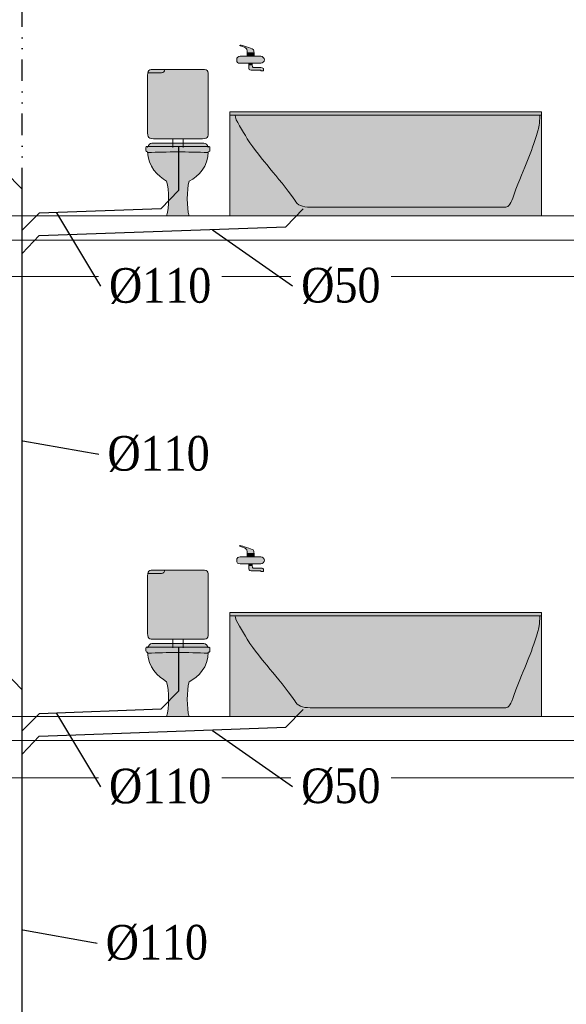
# Model space of a CAD drawing. Header units: millimetres. Extents: x 4585 to 417032, y -23455 to 16738.
# Tile 24 of 31: x 215571 to 218728, y -13395 to -7711. Entities that reach past the tile are written whole.
import ezdxf
from ezdxf import colors
from ezdxf.entities.mleader import LeaderData, LeaderLine
from ezdxf.math import Vec2, Vec3

# ---------------------------------------------------------------- set-up
doc = ezdxf.new("R2010")
doc.units = ezdxf.units.MM
doc.header["$LTSCALE"] = 100
doc.linetypes.add('DIVIDE2', pattern=[0.625, 0.25, -0.125, 0, -0.125, 0, -0.125])
for name, color, linetype, lineweight, true_color in [('IS_Działka kanalizacji sanitarnej grawitacyjnej', 7, 'Continuous', 30, 0x800000), ('IS_Działka wentylacji kanalizacji', 7, 'DIVIDE2', 30, 0xff8000), ('IS_Odbiornik2', 7, 'Continuous', 5, 0x000000), ('IS_Ustęp', 7, 'Continuous', 5, 0x000000), ('IS_Wanna', 7, 'Continuous', 5, 0x000000)]:
    doc.layers.add(name, color=color, linetype=linetype, lineweight=lineweight, true_color=true_color)
doc.layers.add('Konstrukcja', color=253, linetype='Continuous', lineweight=5)
doc.layers.add('RR_IWK_opisy', color=7, linetype='Continuous', lineweight=0)
doc.layers.add('RR_rzutnia', color=21, linetype='Continuous', plot=False)
doc.styles.add('Garamond', font='GARA.TTF')

# ---------------------------------------------------------------- blocks, each defined once
blk = doc.blocks.new('16_TypRysWodKan_BateriaCzerpalna_00000000-0000-0000-0000-000000000000_Normal')
at = {"layer": 'IS_Odbiornik2', "lineweight": 50, "true_color": 0xffffff, "transparency": 33554687}
h = blk.add_hatch(color=7, dxfattribs=at)
edge = h.paths.add_edge_path(flags=0)
edge.add_spline(control_points=[(-0.01977, 0.03), (0.00023, 0.03), (0.00023, 0.03), (0.02023, 0.03), (0.02023, 0.05), (0.02023, 0.05), (0.02523, 0.055), (0.03023, 0.06), (0.04023, 0.065), (0.06023, 0.07), (0.06523, 0.07), (0.06523, 0.075), (0.06023, 0.075), (0.05023, 0.075), (-0.00477, 0.055), (-0.01477, 0.05), (-0.01977, 0.045), (-0.01977, 0.04), (-0.01977, 0.03)], knot_values=[-6, -6, -6, -6, -5, -5, -5, -4, -4, -4, -3, -3, -3, -2, -2, -2, -1, -1, -1, 0, 0, 0, 0], weights=[1, 1, 1, 1, 1, 1, 1, 1, 1, 1, 1, 1, 1, 1, 1, 1, 1, 1, 1], degree=3, periodic=0)
h = blk.add_hatch(color=7, dxfattribs=at)
edge = h.paths.add_edge_path(flags=0)
edge.add_spline(control_points=[(-0.07977, -0.01), (-0.07977, -0.02), (-0.06977, -0.03), (-0.05977, -0.03), (-0.02977, -0.03), (0.03023, -0.03), (0.06023, -0.03), (0.07523, -0.03), (0.08023, -0.025), (0.08023, -0.01), (0.08023, 0.005), (0.07023, 0.01), (0.06023, 0.01), (0.02523, 0.01), (-0.02477, 0.01), (-0.05977, 0.01), (-0.06977, 0.01), (-0.07977, 0), (-0.07977, -0.01)], knot_values=[-6, -6, -6, -6, -5, -5, -5, -4, -4, -4, -3, -3, -3, -2, -2, -2, -1, -1, -1, 0, 0, 0, 0], weights=[1, 1, 1, 1, 1, 1, 1, 1, 1, 1, 1, 1, 1, 1, 1, 1, 1, 1, 1], degree=3, periodic=0)
for points in [[(-0.01977, 0.01), (0.02023, 0.01), (0.02023, 0.03), (-0.01977, 0.03)], [(0.01023, -0.03), (-0.00977, -0.03), (-0.00977, -0.04), (0.01023, -0.04)]]:
    blk.add_hatch(color=7, dxfattribs=at).paths.add_polyline_path(points)
h = blk.add_hatch(color=7, dxfattribs=at)
edge = h.paths.add_edge_path(flags=0)
edge.add_spline(control_points=[(0.01023, -0.04), (0.00023, -0.04), (0.00023, -0.04), (-0.00977, -0.04), (-0.00977, -0.05), (-0.00977, -0.055), (-0.01477, -0.055), (-0.02977, -0.055), (-0.01477, -0.055), (-0.05977, -0.055), (-0.06977, -0.055), (-0.07477, -0.06), (-0.07477, -0.065), (-0.07477, -0.07), (-0.07477, -0.07), (-0.07477, -0.075), (-0.06977, -0.075), (-0.06477, -0.075), (-0.05977, -0.075), (-0.05977, -0.07), (-0.05977, -0.07), (-0.05477, -0.07), (0.01023, -0.07), (-0.04977, -0.07), (-0.00977, -0.07), (0.00023, -0.07), (0.01023, -0.07), (0.01023, -0.06), (0.01023, -0.05), (0.01023, -0.05), (0.01023, -0.04)], knot_values=[-10, -10, -10, -10, -9, -9, -9, -8, -8, -8, -7, -7, -7, -6, -6, -6, -5, -5, -5, -4, -4, -4, -3, -3, -3, -2, -2, -2, -1, -1, -1, 0, 0, 0, 0], weights=[1, 1, 1, 1, 1, 1, 1, 1, 1, 1, 1, 1, 1, 1, 1, 1, 1, 1, 1, 1, 1, 1, 1, 1, 1, 1, 1, 1, 1, 1, 1], degree=3, periodic=0)
at = {"layer": 'IS_Odbiornik2', "lineweight": -2}
for points in [[(-0.01977, 0.01), (-0.01977, 0.03), (0.02023, 0.03), (0.02023, 0.01)], [(0.01023, -0.03), (0.01023, -0.04), (-0.00977, -0.04), (-0.00977, -0.03)]]:
    blk.add_lwpolyline(points, close=True, dxfattribs=at)
for points, knots in [([(-0.01977, 0.03), (-0.01977, 0.04), (-0.01977, 0.045), (-0.01477, 0.05), (-0.00477, 0.055), (0.05023, 0.075), (0.06023, 0.075), (0.06523, 0.075), (0.06523, 0.07), (0.06023, 0.07), (0.04023, 0.065), (0.03023, 0.06), (0.02523, 0.055), (0.02023, 0.05), (0.02023, 0.05), (0.02023, 0.03)], [0, 0, 0, 0, 1, 1, 1, 2, 2, 2, 3, 3, 3, 4, 4, 4, 5, 5, 5, 5]), ([(-0.07977, -0.01), (-0.07977, 0), (-0.06977, 0.01), (-0.05977, 0.01), (-0.02477, 0.01), (0.02523, 0.01), (0.06023, 0.01), (0.07023, 0.01), (0.08023, 0.005), (0.08023, -0.01), (0.08023, -0.025), (0.07523, -0.03), (0.06023, -0.03), (0.03023, -0.03), (-0.02977, -0.03), (-0.05977, -0.03), (-0.06977, -0.03), (-0.07977, -0.02), (-0.07977, -0.01)], [0, 0, 0, 0, 1, 1, 1, 2, 2, 2, 3, 3, 3, 4, 4, 4, 5, 5, 5, 6, 6, 6, 6]), ([(0.01023, -0.04), (0.01023, -0.05), (0.01023, -0.05), (0.01023, -0.06), (0.01023, -0.07), (0.00023, -0.07), (-0.00977, -0.07), (-0.04977, -0.07), (0.01023, -0.07), (-0.05477, -0.07), (-0.05977, -0.07), (-0.05977, -0.07), (-0.05977, -0.075), (-0.06477, -0.075), (-0.06977, -0.075), (-0.07477, -0.075), (-0.07477, -0.07), (-0.07477, -0.07), (-0.07477, -0.065), (-0.07477, -0.06), (-0.06977, -0.055), (-0.05977, -0.055), (-0.01477, -0.055), (-0.02977, -0.055), (-0.01477, -0.055), (-0.00977, -0.055), (-0.00977, -0.05), (-0.00977, -0.04)], [0, 0, 0, 0, 1, 1, 1, 2, 2, 2, 3, 3, 3, 4, 4, 4, 5, 5, 5, 6, 6, 6, 7, 7, 7, 8, 8, 8, 9, 9, 9, 9])]:
    blk.add_open_spline(points, degree=3, knots=knots, dxfattribs=at)
blk = doc.blocks.new('16_TypRysWodKan_Wanna_00000000-0000-0000-0000-000000000000_Normal')
at = {"layer": 'IS_Wanna', "lineweight": 50, "true_color": 0xffffff, "transparency": 33554687}
blk.add_hatch(color=7, dxfattribs=at).paths.add_polyline_path([(-0.9, 0.3), (-0.9, -0.3), (0.9, -0.3), (0.9, 0.3)])
at = {"layer": 'IS_Wanna', "lineweight": -2}
blk.add_lwpolyline([(-0.9, 0.3), (0.9, 0.3), (0.9, -0.3), (-0.9, -0.3)], close=True, dxfattribs=at)
blk.add_polyline3d([(-0.9, 0.28, 0), (0.9, 0.28, 0)], dxfattribs=at)
blk.add_open_spline([(0.87, 0.28), (0.87, 0.255), (0.825, 0.19), (0.8, 0.145), (0.715, 0.015), (0.625, -0.065), (0.525, -0.21), (0.51, -0.24), (0.48, -0.25), (0.435, -0.25), (-0.025, -0.25), (-0.01, -0.25), (-0.695, -0.25), (-0.71, -0.25), (-0.725, -0.23), (-0.74, -0.18), (-0.81, 0.005), (-0.835, 0.045), (-0.88, 0.19), (-0.885, 0.205), (-0.89, 0.235), (-0.89, 0.28)], degree=3, knots=[0, 0, 0, 0, 1, 1, 1, 2, 2, 2, 3, 3, 3, 4, 4, 4, 5, 5, 5, 6, 6, 6, 7, 7, 7, 7], dxfattribs=at)
blk = doc.blocks.new('A$C687F7710')
at = {"layer": 'IS_Odbiornik2', "xscale": -999.9999999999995, "yscale": 1000, "zscale": 1000}
blk.add_blockref('16_TypRysWodKan_BateriaCzerpalna_00000000-0000-0000-0000-000000000000_Normal', (-1680, 911), dxfattribs=at)
at = {"layer": 'IS_Wanna', "xscale": -999.9999999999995, "yscale": 1000, "zscale": 1000}
blk.add_blockref('16_TypRysWodKan_Wanna_00000000-0000-0000-0000-000000000000_Normal', (-900, 300), dxfattribs=at)
blk = doc.blocks.new('16_SANInstalationLeafType_MiskaUstStojaca_00000000-0000-0000-0000-000000000000_ExportItemXref')
at = {"layer": 'IS_Ustęp', "lineweight": 50, "true_color": 0xffffff, "transparency": 33554687}
h = blk.add_hatch(color=7, dxfattribs=at)
edge = h.paths.add_edge_path(flags=0)
edge.add_spline(control_points=[(-0.175, 0.19), (-0.185, 0.19), (-0.185, 0.19), (-0.185, 0.175), (-0.185, 0.165), (-0.185, 0.16), (-0.175, 0.16), (-0.175, 0.075), (-0.12, 0.02), (-0.065, -0.01), (-0.05, -0.06), (-0.05, -0.165), (-0.065, -0.21), (-0.03, -0.21), (0.035, -0.21), (0.065, -0.21), (0.05, -0.165), (0.05, -0.06), (0.065, -0.01), (0.115, 0.02), (0.175, 0.075), (0.175, 0.16), (0.185, 0.16), (0.185, 0.165), (0.185, 0.175), (0.185, 0.19), (0.185, 0.19), (0.175, 0.19), (0.05, 0.19), (-0.07, 0.19), (-0.175, 0.19)], knot_values=[0, 0, 0, 0, 1, 1, 1, 2, 2, 2, 3, 3, 3, 4, 4, 4, 5, 5, 5, 6, 6, 6, 7, 7, 7, 8, 8, 8, 9, 9, 9, 10, 10, 10, 10], weights=[1, 1, 1, 1, 1, 1, 1, 1, 1, 1, 1, 1, 1, 1, 1, 1, 1, 1, 1, 1, 1, 1, 1, 1, 1, 1, 1, 1, 1, 1, 1], degree=3, periodic=0)
h = blk.add_hatch(color=7, dxfattribs=at)
edge = h.paths.add_edge_path(flags=0)
edge.add_spline(control_points=[(-0.175, 0.185), (0, 0.185), (0, 0.185), (0.175, 0.185), (0.17, 0.2), (0.16, 0.21), (0.15, 0.21), (-0.025, 0.21), (0.02, 0.21), (-0.15, 0.21), (-0.16, 0.21), (-0.17, 0.2), (-0.175, 0.185)], knot_values=[-4, -4, -4, -4, -3, -3, -3, -2, -2, -2, -1, -1, -1, 0, 0, 0, 0], weights=[1, 1, 1, 1, 1, 1, 1, 1, 1, 1, 1, 1, 1], degree=3, periodic=0)
at = {"layer": 'IS_Ustęp', "lineweight": -2}
for points, knots in [([(-0.175, 0.19), (-0.185, 0.19), (-0.185, 0.19), (-0.185, 0.175), (-0.185, 0.165), (-0.185, 0.16), (-0.175, 0.16), (-0.175, 0.075), (-0.12, 0.02), (-0.065, -0.01), (-0.05, -0.06), (-0.05, -0.165), (-0.065, -0.21), (-0.03, -0.21), (0.035, -0.21), (0.065, -0.21), (0.05, -0.165), (0.05, -0.06), (0.065, -0.01), (0.115, 0.02), (0.175, 0.075), (0.175, 0.16), (0.185, 0.16), (0.185, 0.165), (0.185, 0.175), (0.185, 0.19), (0.185, 0.19), (0.175, 0.19), (0.05, 0.19), (-0.07, 0.19), (-0.175, 0.19)], [0, 0, 0, 0, 1, 1, 1, 2, 2, 2, 3, 3, 3, 4, 4, 4, 5, 5, 5, 6, 6, 6, 7, 7, 7, 8, 8, 8, 9, 9, 9, 10, 10, 10, 10]), ([(-0.175, 0.185), (-0.17, 0.2), (-0.16, 0.21), (-0.15, 0.21), (0.02, 0.21), (-0.025, 0.21), (0.15, 0.21), (0.16, 0.21), (0.17, 0.2), (0.175, 0.185)], [0, 0, 0, 0, 1, 1, 1, 2, 2, 2, 3, 3, 3, 3])]:
    blk.add_open_spline(points, degree=3, knots=knots, dxfattribs=at)
blk.add_open_spline([(-0.175, 0.155), (-0.055, 0.16), (0.06, 0.16), (0.175, 0.155)], degree=3, dxfattribs=at)
blk = doc.blocks.new('16_SANInstalationLeafType_SpluczkaUstepowaWlotSrodekNatynk_00000000-0000-0000-0000-000000000000_ExportItemXref')
at = {"layer": 'IS_Odbiornik2', "lineweight": 50, "true_color": 0xffffff, "transparency": 33554687}
h = blk.add_hatch(color=7, dxfattribs=at)
edge = h.paths.add_edge_path(flags=0)
edge.add_spline(control_points=[(0.125, 0.225), (0.025, 0.225), (-0.075, 0.225), (-0.125, 0.225), (-0.175, 0.225), (-0.175, 0.225), (-0.175, 0.175), (-0.175, 0.075), (-0.175, -0.025), (-0.175, -0.125), (-0.175, -0.175), (-0.175, -0.175), (-0.125, -0.175), (0, -0.175), (0.05, -0.175), (0.125, -0.175), (0.175, -0.175), (0.175, -0.175), (0.175, -0.125), (0.175, 0.025), (0.175, 0.08), (0.175, 0.175), (0.175, 0.225), (0.175, 0.225), (0.125, 0.225)], knot_values=[-8, -8, -8, -8, -7, -7, -7, -6, -6, -6, -5, -5, -5, -4, -4, -4, -3, -3, -3, -2, -2, -2, -1, -1, -1, 0, 0, 0, 0], weights=[1, 1, 1, 1, 1, 1, 1, 1, 1, 1, 1, 1, 1, 1, 1, 1, 1, 1, 1, 1, 1, 1, 1, 1, 1], degree=3, periodic=0)
at = {"layer": 'IS_Odbiornik2', "lineweight": -2, "extrusion": (1, 0, 0)}
for points, elevation in [([(0.225, 0), (0.225, 0), (0.225, 0)], 0.125), ([(-0.175, 0), (-0.225, 0)], -0.03), ([(-0.175, 0), (-0.225, 0)], 0.03)]:
    blk.add_lwpolyline(points, dxfattribs=dict(at, elevation=elevation))
at = {"layer": 'IS_Odbiornik2', "lineweight": -2}
for points, knots in [([(0.125, 0.225), (0.175, 0.225), (0.175, 0.225), (0.175, 0.175), (0.175, 0.08), (0.175, 0.025), (0.175, -0.125), (0.175, -0.175), (0.175, -0.175), (0.125, -0.175), (0.05, -0.175), (0, -0.175), (-0.125, -0.175), (-0.175, -0.175), (-0.175, -0.175), (-0.175, -0.125), (-0.175, -0.025), (-0.175, 0.075), (-0.175, 0.175), (-0.175, 0.225), (-0.175, 0.225), (-0.125, 0.225), (-0.075, 0.225), (0.025, 0.225), (0.125, 0.225)], [0, 0, 0, 0, 1, 1, 1, 2, 2, 2, 3, 3, 3, 4, 4, 4, 5, 5, 5, 6, 6, 6, 7, 7, 7, 8, 8, 8, 8]), ([(0.075, 0.225), (0.075, 0.215), (0.085, 0.205), (0.095, 0.205), (0.145, 0.205), (0.15, 0.205), (0.175, 0.205)], [0, 0, 0, 0, 1, 1, 1, 2, 2, 2, 2])]:
    blk.add_open_spline(points, degree=3, knots=knots, dxfattribs=at)

msp = doc.modelspace()

# ---------------------------------------------------------------- linework, layer by layer
at = {"layer": 'IS_Działka kanalizacji sanitarnej grawitacyjnej'}
for p, q in [((216488.165, -8447.227), (216488.165, -8696.252)), ((215484.749, -8586.276), (215584.753, -8689.807)), ((215584.75, -18269.382), (215584.747, -8689.814)), ((215584.747, -8925.181), (215684.747, -8825.181)), ((215684.689, -8956.944), (215584.753, -9060.542)), ((216488.167, -11337.227), (216488.167, -11586.252)), ((215484.748, -11476.276), (215584.752, -11579.807)), ((215584.748, -11815.181), (215684.748, -11715.181)), ((215684.687, -11846.944), (215584.752, -11950.542))]:
    msp.add_line(p, q, dxfattribs=at)
at = {"layer": 'IS_Działka wentylacji kanalizacji', "ltscale": 5}
msp.add_line((215584.747, -8689.814), (215584.75, -5737.667), dxfattribs=at)
at = {"layer": 'Konstrukcja'}
for p, q in [((182465.945, -8842.667), (245399.945, -8842.641)), ((182460.945, -8982.667), (245399.945, -8982.679)), ((182465.945, -9192.667), (245399.945, -9192.667)), ((182465.945, -11732.667), (245399.945, -11732.641)), ((182460.945, -11872.667), (245399.945, -11872.679)), ((182465.945, -12086.667), (245399.945, -12086.667))]:
    msp.add_line(p, q, dxfattribs=at)

# ---------------------------------------------------------------- block references
at = {"layer": 'IS_Odbiornik2', "xscale": -1000, "yscale": 1000, "zscale": 1000}
for p in [(216485.082, -8222.653), (216485.084, -11112.653)]:
    msp.add_blockref('16_SANInstalationLeafType_SpluczkaUstepowaWlotSrodekNatynk_00000000-0000-0000-0000-000000000000_ExportItemXref', p, dxfattribs=at)

# ---------------------------------------------------------------- next in the draw order: leaders
at = {"layer": 'RR_IWK_opisy'}
ml = msp.add_multileader_mtext('Standard', dxfattribs=at)
ml.set_content('\\fGaramond|b0|i0;%%c50', color=256, style='Garamond')
ml.set_leader_properties()
ml.build(insert=Vec2(0, 0))
ml.multileader.update_dxf_attribs({"has_text_frame": 1, "text_left_attachment_type": 2, "text_right_attachment_type": 2})
ctx = ml.context
ctx.base_point, ctx.char_height, ctx.landing_gap_size, ctx.plane_origin, ctx.plane_x_axis = Vec3(217698.457, -9247.668), 200, 50, Vec3(364580.249, 183598.139), Vec3(-1, 0)
ctx.left_attachment, ctx.right_attachment = 2, 2
notes = []
notes.append((ctx, [(0, (1, 1, 0), (217147.356, -9247.668), (1, 0), 2.131628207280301e-14, [(0, [(216681.884, -8921.037)], 0, [])])]))
ctx.mtext.insert = Vec3(217197.356, -9143.126)
ctx.mtext.has_bg_fill, ctx.mtext.bg_color, ctx.mtext.bg_scale_factor, ctx.mtext.bg_transparency, ctx.mtext.use_window_bg_color = 1, -1027028792, 1.3, 0, 1
ml = msp.add_multileader_mtext('Standard', dxfattribs=at)
ml.set_content('\\fGaramond|b0|i0;%%c110', color=256, style='Garamond')
ml.set_leader_properties()
ml.build(insert=Vec2(0, 0))
ml.multileader.update_dxf_attribs({"has_text_frame": 1, "text_left_attachment_type": 2, "text_right_attachment_type": 2})
ctx = ml.context
ctx.base_point, ctx.char_height, ctx.landing_gap_size, ctx.plane_origin, ctx.plane_x_axis = Vec3(216822.46, -10218.462), 200, 50, Vec3(363151.291, 182601.043), Vec3(-1, 0)
ctx.left_attachment, ctx.right_attachment = 2, 2
notes.append((ctx, [(0, (1, 1, 0), (216028.216, -10218.462), (1, 0), 2.131628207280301e-14, [(0, [(215584.753, -10140.451)], 0, [])])]))
ctx.mtext.insert = Vec3(216078.216, -10113.92)
ctx.mtext.has_bg_fill, ctx.mtext.bg_color, ctx.mtext.bg_scale_factor, ctx.mtext.bg_transparency, ctx.mtext.use_window_bg_color = 1, -1027028792, 1.3, 0, 1
ml = msp.add_multileader_mtext('Standard', dxfattribs=at)
ml.set_content('\\fGaramond|b0|i0;%%c50', color=256, style='Garamond')
ml.set_leader_properties()
ml.build(insert=Vec2(0, 0))
ml.multileader.update_dxf_attribs({"has_text_frame": 1, "text_left_attachment_type": 2, "text_right_attachment_type": 2})
ctx = ml.context
ctx.base_point, ctx.char_height, ctx.landing_gap_size, ctx.plane_origin, ctx.plane_x_axis = Vec3(217698.456, -12137.668), 200, 50, Vec3(364580.248, 180708.139), Vec3(-1, 0)
ctx.left_attachment, ctx.right_attachment = 2, 2
notes.append((ctx, [(0, (1, 1, 0), (217147.355, -12137.668), (1, 0), 2.131628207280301e-14, [(0, [(216681.883, -11811.037)], 0, [])])]))
ctx.mtext.insert = Vec3(217197.355, -12033.126)
ctx.mtext.has_bg_fill, ctx.mtext.bg_color, ctx.mtext.bg_scale_factor, ctx.mtext.bg_transparency, ctx.mtext.use_window_bg_color = 1, -1027028792, 1.3, 0, 1
ml = msp.add_multileader_mtext('Standard', dxfattribs=at)
ml.set_content('\\fGaramond|b0|i0;%%c110', color=256, style='Garamond')
ml.set_leader_properties()
ml.build(insert=Vec2(0, 0))
ml.multileader.update_dxf_attribs({"has_text_frame": 1, "text_left_attachment_type": 2, "text_right_attachment_type": 2})
ctx = ml.context
ctx.base_point, ctx.char_height, ctx.landing_gap_size, ctx.plane_origin = Vec3(215968.228, -13040.954), 200, 50, Vec3(68018.21, 179776.836)
ctx.left_attachment, ctx.right_attachment = 2, 2
notes.append((ctx, [(0, (1, 1, 0), (216018.228, -13040.954), (1, 0), 2.131628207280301e-14, [(0, [(215584.748, -12964.659)], 0, [])])]))
ctx.mtext.insert = Vec3(216068.228, -12936.412)
ctx.mtext.has_bg_fill, ctx.mtext.bg_color, ctx.mtext.bg_scale_factor, ctx.mtext.bg_transparency, ctx.mtext.use_window_bg_color = 1, -1027028792, 1.3, 0, 1
for ctx, leaders in notes:
    for number, flags, end, landing, length, lines in leaders:
        leader = LeaderData()
        leader.index, (leader.has_last_leader_line, leader.has_dogleg_vector, leader.attachment_direction) = number, flags
        leader.last_leader_point, leader.dogleg_vector, leader.dogleg_length = Vec3(end), Vec3(landing), length
        for number, points, colour, breaks in lines:
            line = LeaderLine()
            line.index, line.vertices, line.color, line.breaks = number, Vec3.list(points), colors.encode_raw_color(colour), breaks
            leader.lines.append(line)
        ctx.leaders.append(leader)

# ---------------------------------------------------------------- next in the draw order: linework, layer by layer
at = {"layer": 'IS_Działka kanalizacji sanitarnej grawitacyjnej'}
for p, q in [((217207.906, -8802.096), (217107.97, -8905.695)), ((215684.689, -8956.944), (217107.97, -8905.695)), ((217207.905, -11692.096), (217107.969, -11795.695)), ((215684.687, -11846.944), (217107.969, -11795.695))]:
    msp.add_line(p, q, dxfattribs=at)

# ---------------------------------------------------------------- next in the draw order: leaders
at = {"layer": 'RR_IWK_opisy'}
ml = msp.add_multileader_mtext('Standard', dxfattribs=at)
ml.set_content('\\fGaramond|b0|i0;%%c110', color=256, style='Garamond')
ml.set_leader_properties()
ml.build(insert=Vec2(0, 0))
ml.multileader.update_dxf_attribs({"has_text_frame": 1, "text_left_attachment_type": 2, "text_right_attachment_type": 2})
ctx = ml.context
ctx.base_point, ctx.char_height, ctx.landing_gap_size, ctx.plane_origin, ctx.plane_x_axis = Vec3(216731.597, -9249.03), 200, 50, Vec3(363681.76, 183645.04), Vec3(-1, 0)
ctx.left_attachment, ctx.right_attachment = 2, 2
notes = []
notes.append((ctx, [(0, (1, 1, 0), (216037.352, -9249.03), (1, 0), 2.131628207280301e-14, [(0, [(215781.507, -8821.697)], 0, [])])]))
ctx.mtext.insert = Vec3(216087.352, -9144.488)
ctx.mtext.has_bg_fill, ctx.mtext.bg_color, ctx.mtext.bg_scale_factor, ctx.mtext.bg_transparency, ctx.mtext.use_window_bg_color = 1, -1027028792, 1.3, 0, 1
ml = msp.add_multileader_mtext('Standard', dxfattribs=at)
ml.set_content('\\fGaramond|b0|i0;%%c110', color=256, style='Garamond')
ml.set_leader_properties()
ml.build(insert=Vec2(0, 0))
ml.multileader.update_dxf_attribs({"has_text_frame": 1, "text_left_attachment_type": 2, "text_right_attachment_type": 2})
ctx = ml.context
ctx.base_point, ctx.char_height, ctx.landing_gap_size, ctx.plane_origin, ctx.plane_x_axis = Vec3(216731.595, -12139.03), 200, 50, Vec3(363681.759, 180755.04), Vec3(-1, 0)
ctx.left_attachment, ctx.right_attachment = 2, 2
notes.append((ctx, [(0, (1, 1, 0), (216037.351, -12139.03), (1, 0), 2.131628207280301e-14, [(0, [(215781.506, -11711.697)], 0, [])])]))
ctx.mtext.insert = Vec3(216087.351, -12034.488)
ctx.mtext.has_bg_fill, ctx.mtext.bg_color, ctx.mtext.bg_scale_factor, ctx.mtext.bg_transparency, ctx.mtext.use_window_bg_color = 1, -1027028792, 1.3, 0, 1
for ctx, leaders in notes:
    for number, flags, end, landing, length, lines in leaders:
        leader = LeaderData()
        leader.index, (leader.has_last_leader_line, leader.has_dogleg_vector, leader.attachment_direction) = number, flags
        leader.last_leader_point, leader.dogleg_vector, leader.dogleg_length = Vec3(end), Vec3(landing), length
        for number, points, colour, breaks in lines:
            line = LeaderLine()
            line.index, line.vertices, line.color, line.breaks = number, Vec3.list(points), colors.encode_raw_color(colour), breaks
            leader.lines.append(line)
        ctx.leaders.append(leader)

# ---------------------------------------------------------------- next in the draw order: linework, layer by layer
at = {"layer": 'IS_Działka kanalizacji sanitarnej grawitacyjnej'}
for p, q in [((216488.165, -8696.252), (216388.23, -8799.85)), ((215684.747, -8825.181), (216388.23, -8799.85)), ((216488.167, -11586.252), (216388.231, -11689.85)), ((215684.748, -11715.181), (216388.231, -11689.85))]:
    msp.add_line(p, q, dxfattribs=at)

# ---------------------------------------------------------------- next in the draw order: block references
at = {"layer": 'IS_Ustęp', "xscale": -1000, "yscale": 1000, "zscale": 1000}
for p in [(216485.082, -8632.653), (216485.084, -11522.653)]:
    msp.add_blockref('16_SANInstalationLeafType_MiskaUstStojaca_00000000-0000-0000-0000-000000000000_ExportItemXref', p, dxfattribs=at)
at = {"layer": 'RR_rzutnia', "lineweight": 35}
for p in [(218584.892, -8842.652), (218584.892, -11732.652)]:
    msp.add_blockref('A$C687F7710', p, dxfattribs=at)

doc.saveas('drawing.dxf')
